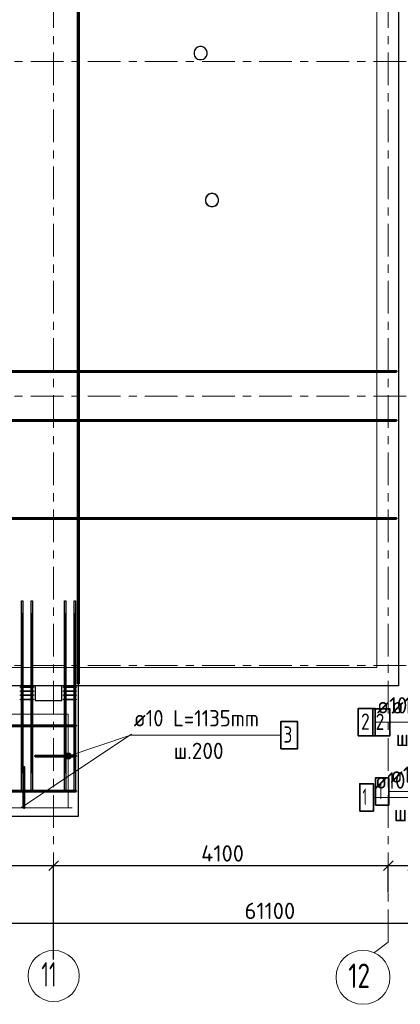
# Model space of a CAD drawing. Header units: metres. Extents: x -38 to 100, y -15 to 21.
# Tile 18 of 246: x 28.03 to 32.7, y -4.15 to 7.91. Entities that reach past the tile are written whole.
import ezdxf

# ---------------------------------------------------------------- set-up
doc = ezdxf.new("R2010")
doc.units = ezdxf.units.M
doc.header["$PDMODE"] = 65
doc.linetypes.add('______11', pattern=[0.5, 0.4, -0.05, 0, -0.05])
doc.linetypes.add('______5', pattern=[1.1, 0.8, -0.1, 0.1, -0.1])
for name, color, linetype, lineweight in [('XR$1$Осевая линия (1)', 7, '______5', 13), ('XR$1$Размерная линия (1)', 7, 'Continuous', 13), ('XR$5$Арм. стержнями верхней зоны', 180, 'Continuous', 35), ('XR$5$Арм. стержнями нижней зоны', 180, 'Continuous', 35), ('XR$5$Арм.стержн. Арматура края', 96, 'Continuous', 35), ('XR$5$Арм.стержн. Хомут', 240, 'Continuous', 35), ('XR$5$Арм.стержн.горизонт. 1', 180, 'Continuous', 35), ('XR$5$Арм.стержн.горизонт. 2', 202, 'Continuous', 35), ('XR$5$Общий слой (1)_1', 7, 'Continuous', 13), ('XR$5$Перекрытие (1)', 7, 'Continuous', 35), ('XR$7$Арм. стержнями верхней зоны', 180, 'Continuous', 35), ('XR$7$Арм. стержнями нижней зоны', 180, 'Continuous', 35), ('XR$7$Общий слой (1)_1', 7, 'Continuous', 13), ('XR$7$Перекрытие (1)', 7, 'Continuous', 35)]:
    doc.layers.add(name, color=color, linetype=linetype, lineweight=lineweight)
doc.styles.add('ISOCPEUR', font='txt')
doc.dimstyles.new('DIMSTYLE_3', dxfattribs={"dimtxt": 0.2, "dimasz": 0.2, "dimexe": 0, "dimexo": 0, "dimgap": 0.1, "dimtad": 2, "dimdec": 0, "dimlfac": 1000, "dimrnd": 5, "dimzin": 12, "dimdsep": 46, "dimtxsty": 'ISOCPEUR', "dimblk1": 'ALL_ML_STRICH', "dimblk2": 'ALL_ML_STRICH', "dimsah": 1, "dimcen": 0, "dimclrd": 7, "dimclre": 256, "dimclrt": 7, "dimadec": 0, "dimazin": 0, "dimtfac": 1, "dimtdec": 0, "dimtix": 1, "dimtmove": 2, "dimatfit": 3, "dimfxl": 0, "dimtzin": 0, "dimlwd": 0, "dimlwe": -3, "dimarcsym": 0})
doc.dimstyles.new('DIMSTYLE_4', dxfattribs={"dimtxt": 0.2, "dimasz": 0.2, "dimexe": 0, "dimexo": 0, "dimgap": 0.1, "dimtad": 0, "dimdec": 0, "dimlfac": 1000, "dimrnd": 5, "dimzin": 12, "dimdsep": 46, "dimtxsty": 'ISOCPEUR', "dimblk1": 'ALL_ML_STRICH', "dimblk2": 'ALL_ML_STRICH', "dimsah": 1, "dimcen": 0, "dimclrd": 7, "dimclre": 256, "dimclrt": 7, "dimadec": 0, "dimazin": 0, "dimtfac": 1, "dimtdec": 0, "dimtix": 1, "dimtmove": 2, "dimatfit": 3, "dimfxl": 0, "dimtvp": 1.2, "dimtzin": 0, "dimlwd": 0, "dimlwe": -3, "dimarcsym": 0})

# ---------------------------------------------------------------- blocks, each defined once
blk = doc.blocks.new('ALL_ML_STRICH')
at = {"color": 0, "linetype": 'ByBlock', "lineweight": -2}
for p, q in [((-1, 0), (0.5, 0)), ((-0.3, -0.3), (0.3, 0.3)), ((0, -0.5), (0, 0.5))]:
    blk.add_line(p, q, dxfattribs=at)
blk = doc.blocks.new('*D11')
at = {"layer": 'DEFPOINTS', "color": 7, "linetype": 'Continuous', "lineweight": 13, "transparency": 33554687}
for p in [(0.5, -3.103), (0.5, -3.156), (61.6, -3.14)]:
    blk.add_point(p, dxfattribs=at)
at = {"layer": 'XR$1$Размерная линия (1)', "color": 9, "linetype": 'Continuous', "lineweight": -2, "true_color": 0xc7c7c7, "transparency": 33554687}
for p, q in [((0.5, -3.123), (0.5, -3.156)), ((61.6, -3.156), (61.6, -3.156))]:
    blk.add_line(p, q, dxfattribs=at)
at = {"layer": 'XR$1$Размерная линия (1)', "color": 7, "linetype": 'Continuous', "lineweight": -2, "transparency": 33554687}
blk.add_line((0.5, -3.156), (61.6, -3.156), dxfattribs=at)
at = {"layer": 'XR$1$Размерная линия (1)', "color": 7, "linetype": 'Continuous', "lineweight": 13, "transparency": 33554687, "xscale": 0.2, "yscale": 0.2, "zscale": 0.2, "rotation": 180}
blk.add_blockref('ALL_ML_STRICH', (0.5, -3.156), dxfattribs=at)
at = {"layer": 'XR$1$Размерная линия (1)', "color": 7, "linetype": 'Continuous', "lineweight": 13, "transparency": 33554687, "xscale": 0.2, "yscale": 0.2, "zscale": 0.2}
blk.add_blockref('ALL_ML_STRICH', (61.6, -3.156), dxfattribs=at)
at = {"layer": 'XR$1$Размерная линия (1)', "color": 7, "linetype": 'Continuous', "lineweight": 13, "transparency": 33554687, "insert": (31.1, -3.006), "char_height": 0.2, "width": 1, "attachment_point": 5, "style": 'ISOCPEUR'}
blk.add_mtext('\\A1;{61100}', dxfattribs=at)
blk = doc.blocks.new('*D17')
at = {"layer": 'DEFPOINTS', "color": 7, "linetype": 'Continuous', "lineweight": 13, "transparency": 33554687}
for p in [(23.95, -2.452), (23.95, -3.521), (28.45, -3.623)]:
    blk.add_point(p, dxfattribs=at)
at = {"layer": 'XR$1$Размерная линия (1)', "color": 9, "linetype": 'Continuous', "lineweight": -2, "true_color": 0xc7c7c7, "transparency": 33554687}
for p, q in [((23.95, -3.501), (23.95, -2.452)), ((28.45, -3.603), (28.45, -2.452))]:
    blk.add_line(p, q, dxfattribs=at)
at = {"layer": 'XR$1$Размерная линия (1)', "color": 7, "linetype": 'Continuous', "lineweight": -2, "transparency": 33554687}
blk.add_line((23.95, -2.452), (28.45, -2.452), dxfattribs=at)
at = {"layer": 'XR$1$Размерная линия (1)', "color": 7, "linetype": 'Continuous', "lineweight": 13, "transparency": 33554687, "xscale": 0.2, "yscale": 0.2, "zscale": 0.2, "rotation": 180}
blk.add_blockref('ALL_ML_STRICH', (23.95, -2.452), dxfattribs=at)
at = {"layer": 'XR$1$Размерная линия (1)', "color": 7, "linetype": 'Continuous', "lineweight": 13, "transparency": 33554687, "xscale": 0.2, "yscale": 0.2, "zscale": 0.2}
blk.add_blockref('ALL_ML_STRICH', (28.45, -2.452), dxfattribs=at)
at = {"layer": 'XR$1$Размерная линия (1)', "color": 7, "linetype": 'Continuous', "lineweight": 13, "transparency": 33554687, "insert": (26.2, -2.302), "char_height": 0.2, "width": 0.8, "attachment_point": 5, "style": 'ISOCPEUR'}
blk.add_mtext('\\A1;{4500}', dxfattribs=at)
blk = doc.blocks.new('*D18')
at = {"layer": 'DEFPOINTS', "color": 7, "linetype": 'Continuous', "lineweight": 13, "transparency": 33554687}
for p in [(28.45, -2.452), (32.55, -2.802), (28.45, -3.623)]:
    blk.add_point(p, dxfattribs=at)
at = {"layer": 'XR$1$Размерная линия (1)', "color": 9, "linetype": 'Continuous', "lineweight": -2, "true_color": 0xc7c7c7, "transparency": 33554687}
for p, q in [((28.45, -3.603), (28.45, -2.452)), ((32.55, -2.782), (32.55, -2.452))]:
    blk.add_line(p, q, dxfattribs=at)
at = {"layer": 'XR$1$Размерная линия (1)', "color": 7, "linetype": 'Continuous', "lineweight": -2, "transparency": 33554687}
blk.add_line((28.45, -2.452), (32.55, -2.452), dxfattribs=at)
at = {"layer": 'XR$1$Размерная линия (1)', "color": 7, "linetype": 'Continuous', "lineweight": 13, "transparency": 33554687, "xscale": 0.2, "yscale": 0.2, "zscale": 0.2, "rotation": 180}
blk.add_blockref('ALL_ML_STRICH', (28.45, -2.452), dxfattribs=at)
at = {"layer": 'XR$1$Размерная линия (1)', "color": 7, "linetype": 'Continuous', "lineweight": 13, "transparency": 33554687, "xscale": 0.2, "yscale": 0.2, "zscale": 0.2}
blk.add_blockref('ALL_ML_STRICH', (32.55, -2.452), dxfattribs=at)
at = {"layer": 'XR$1$Размерная линия (1)', "color": 7, "linetype": 'Continuous', "lineweight": 13, "transparency": 33554687, "insert": (30.52, -2.302), "char_height": 0.2, "width": 0.8, "attachment_point": 5, "style": 'ISOCPEUR'}
blk.add_mtext('\\A1;{4100}', dxfattribs=at)
blk = doc.blocks.new('*D19')
at = {"layer": 'DEFPOINTS', "color": 7, "linetype": 'Continuous', "lineweight": 13, "transparency": 33554687}
for p in [(32.55, -2.452), (32.55, -2.802), (32.85, -2.818)]:
    blk.add_point(p, dxfattribs=at)
at = {"layer": 'XR$1$Размерная линия (1)', "color": 9, "linetype": 'Continuous', "lineweight": -2, "true_color": 0xc7c7c7, "transparency": 33554687}
for p, q in [((32.55, -2.782), (32.55, -2.452)), ((32.85, -2.798), (32.85, -2.452))]:
    blk.add_line(p, q, dxfattribs=at)
at = {"layer": 'XR$1$Размерная линия (1)', "color": 7, "linetype": 'Continuous', "lineweight": -2, "transparency": 33554687}
blk.add_line((32.55, -2.452), (32.85, -2.452), dxfattribs=at)
at = {"layer": 'XR$1$Размерная линия (1)', "color": 7, "linetype": 'Continuous', "lineweight": 13, "transparency": 33554687, "xscale": 0.2, "yscale": 0.2, "zscale": 0.2, "rotation": 180}
blk.add_blockref('ALL_ML_STRICH', (32.55, -2.452), dxfattribs=at)
at = {"layer": 'XR$1$Размерная линия (1)', "color": 7, "linetype": 'Continuous', "lineweight": 13, "transparency": 33554687, "xscale": 0.2, "yscale": 0.2, "zscale": 0.2}
blk.add_blockref('ALL_ML_STRICH', (32.85, -2.452), dxfattribs=at)
at = {"layer": 'XR$1$Размерная линия (1)', "color": 7, "linetype": 'Continuous', "lineweight": 13, "transparency": 33554687, "insert": (33.178, -2.7), "char_height": 0.2, "width": 0.6, "attachment_point": 5, "style": 'ISOCPEUR'}
blk.add_mtext('\\A1;{300}', dxfattribs=at)

msp = doc.modelspace()

# ---------------------------------------------------------------- hatches: boundary and pattern name
at = {"layer": 'XR$5$Арм.стержн. Арматура края', "linetype": 'Continuous', "lineweight": 13, "transparency": 33554687}
for points in [[(28.6219, -1.1463), (28.6013, -1.0852), (28.5928, -1.1023)], [(28.6413, -1.1453), (28.6174, -1.0742), (28.6013, -1.0852)], [(28.6413, -1.1453), (28.6013, -1.0852), (28.6219, -1.1463)], [(28.6574, -1.1343), (28.6368, -1.0732), (28.6174, -1.0742)], [(28.6574, -1.1343), (28.6174, -1.0742), (28.6413, -1.1453)], [(28.6659, -1.1172), (28.6539, -1.0817), (28.6368, -1.0732)], [(28.6659, -1.1172), (28.6368, -1.0732), (28.6574, -1.1343)], [(28.6539, -1.0817), (28.6659, -1.1172), (28.6649, -1.0978)], [(28.6219, -1.1463), (28.5928, -1.1023), (28.6048, -1.1378)], [(28.6048, -1.1378), (28.5928, -1.1023), (28.5938, -1.1217)]]:
    msp.add_hatch(color=7, dxfattribs=at).paths.add_polyline_path(points)

# ---------------------------------------------------------------- linework, layer by layer
at = {"layer": 'XR$1$Осевая линия (1)', "color": 253, "linetype": '______11', "lineweight": 13, "true_color": 0xa0a0a0, "transparency": 33554687}
for p, q in [((32.55, -3.39), (32.55, 19.78)), ((28.45, -3.39), (28.45, 8.92)), ((-2.63, 7.4), (62.6, 7.4)), ((-2.63, 3.3), (62.6, 3.3)), ((-2.63, 0), (62.6, 0)), ((32.3812, -3.5157), (32.55, -3.39))]:
    msp.add_line(p, q, dxfattribs=at)
at = {"layer": 'XR$1$Осевая линия (1)', "color": 7, "linetype": 'Continuous', "lineweight": 13, "transparency": 33554687}
for centre, radius in [((28.4509, -3.8029), 0.3134), ((32.2404, -3.8199), 0.3304)]:
    msp.add_circle(centre, radius, dxfattribs=at)
at = {"layer": 'XR$5$Арм. стержнями верхней зоны', "color": 7, "linetype": 'Continuous', "lineweight": 13, "transparency": 33554687}
msp.add_line((32.39, -0.6945), (33.67, -0.6945), dxfattribs=at)
at = {"layer": 'XR$5$Арм. стержнями верхней зоны', "color": 4, "linetype": 'Continuous', "lineweight": 50, "transparency": 33554687}
for points in [[(28.7575, 11.1952), (28.7575, -0.2248), (28.7475, -0.2248), (28.7475, 11.1952), (28.7575, 11.1952)], [(32.65, 3.5951), (26.8, 3.5951), (26.8, 3.6051), (32.65, 3.6051), (32.65, 3.5951)], [(28.725, -1.5448), (25.425, -1.5448), (25.425, -1.5348), (28.725, -1.5348), (28.725, -1.5448)]]:
    msp.add_lwpolyline(points, dxfattribs=at)
at = {"layer": 'XR$5$Арм. стержнями верхней зоны', "color": 7, "linetype": 'Continuous', "lineweight": 35, "transparency": 33554687}
msp.add_lwpolyline([(32.1833, -0.8612), (32.39, -0.8612), (32.39, -0.5278), (32.1833, -0.5278), (32.1833, -0.8612)], dxfattribs=at)
at = {"layer": 'XR$5$Арм. стержнями нижней зоны', "color": 7, "linetype": 'Continuous', "lineweight": 13, "transparency": 33554687}
msp.add_line((32.3678, -1.6158), (33.6478, -1.6158), dxfattribs=at)
at = {"layer": 'XR$5$Арм. стержнями нижней зоны', "color": 4, "linetype": 'Continuous', "lineweight": 50, "transparency": 33554687}
for points in [[(32.65, 1.7951), (26.8, 1.7951), (26.8, 1.8051), (32.65, 1.8051), (32.65, 1.7951)], [(28.725, -0.7448), (25.425, -0.7448), (25.425, -0.7348), (28.725, -0.7348), (28.725, -0.7448)]]:
    msp.add_lwpolyline(points, dxfattribs=at)
at = {"layer": 'XR$5$Арм. стержнями нижней зоны', "color": 7, "linetype": 'Continuous', "lineweight": 35, "transparency": 33554687}
msp.add_lwpolyline([(32.2011, -1.7825), (32.3678, -1.7825), (32.3678, -1.4492), (32.2011, -1.4492), (32.2011, -1.7825)], dxfattribs=at)
at = {"layer": 'XR$5$Арм.стержн. Арматура края', "color": 7, "linetype": 'Continuous', "lineweight": 13, "transparency": 33554687}
for p, q in [((29.3923, -0.8529), (28.6293, -1.1098)), ((29.3923, -0.8529), (31.2323, -0.8529)), ((28.6174, -1.0742), (28.6174, -1.0742)), ((28.5938, -1.1217), (28.5938, -1.1217)), ((28.6413, -1.1453), (28.6413, -1.1453)), ((28.6649, -1.0978), (28.6649, -1.0978))]:
    msp.add_line(p, q, dxfattribs=at)
at = {"layer": 'XR$5$Арм.стержн. Арматура края', "color": 7, "linetype": 'Continuous', "lineweight": 35, "transparency": 33554687}
msp.add_lwpolyline([(31.2323, -1.0195), (31.439, -1.0195), (31.439, -0.6862), (31.2323, -0.6862), (31.2323, -1.0195)], dxfattribs=at)
at = {"layer": 'XR$5$Арм.стержн. Арматура края', "color": 4, "linetype": 'Continuous', "lineweight": 50, "transparency": 33554687}
for points in [[(28.725, -1.1148), (28.225, -1.1148), (28.225, -1.1048), (28.725, -1.1048), (28.725, -1.1148)], [(28.08, -1.7448), (28.08, -1.2448), (28.09, -1.2448), (28.09, -1.7448), (28.08, -1.7448)]]:
    msp.add_lwpolyline(points, dxfattribs=at)
at = {"layer": 'XR$5$Арм.стержн. Арматура края', "color": 7, "linetype": 'Continuous', "lineweight": 13, "transparency": 33554687}
msp.add_circle((28.6293, -1.1098), 0.0375, dxfattribs=at)
at = {"layer": 'XR$5$Арм.стержн. Хомут', "color": 40, "linetype": 'Continuous', "lineweight": 25, "transparency": 33554687}
for points in [[(28.045, -0.2608), (28.203, -0.2608), (28.203, -0.2688), (28.045, -0.2688), (28.045, -0.2608)], [(28.045, -0.3108), (28.203, -0.3108), (28.203, -0.3188), (28.045, -0.3188), (28.045, -0.3108)], [(28.045, -0.3608), (28.203, -0.3608), (28.203, -0.3688), (28.045, -0.3688), (28.045, -0.3608)], [(28.57, -0.2608), (28.728, -0.2608), (28.728, -0.2688), (28.57, -0.2688), (28.57, -0.2608)], [(28.57, -0.3108), (28.728, -0.3108), (28.728, -0.3188), (28.57, -0.3188), (28.57, -0.3108)], [(28.57, -0.3608), (28.728, -0.3608), (28.728, -0.3688), (28.57, -0.3688), (28.57, -0.3608)], [(28.045, -0.4108), (28.203, -0.4108), (28.203, -0.4188), (28.045, -0.4188), (28.045, -0.4108)], [(28.57, -0.4108), (28.728, -0.4108), (28.728, -0.4188), (28.57, -0.4188), (28.57, -0.4108)]]:
    msp.add_lwpolyline(points, dxfattribs=at)
at = {"layer": 'XR$5$Арм.стержн.горизонт. 1', "color": 7, "linetype": 'Continuous', "lineweight": 25, "transparency": 33554687}
for points in [[(28.074, 0.7902), (28.074, -1.5498), (28.058, -1.5498), (28.058, 0.7902), (28.074, 0.7902)], [(28.192, 0.7902), (28.192, -1.5498), (28.176, -1.5498), (28.176, 0.7902), (28.192, 0.7902)], [(28.599, 0.7902), (28.599, -1.5498), (28.583, -1.5498), (28.583, 0.7902), (28.599, 0.7902)], [(28.717, 0.7902), (28.717, -1.5498), (28.701, -1.5498), (28.701, 0.7902), (28.717, 0.7902)]]:
    msp.add_lwpolyline(points, dxfattribs=at)
at = {"layer": 'XR$5$Арм.стержн.горизонт. 2', "color": 34, "linetype": 'Continuous', "lineweight": 25, "transparency": 33554687}
for points in [[(28.06, -1.3148), (28.06, 0.6352), (28.072, 0.6352), (28.072, -1.3148), (28.06, -1.3148)], [(28.178, -1.3148), (28.178, 0.6352), (28.19, 0.6352), (28.19, -1.3148), (28.178, -1.3148)], [(28.585, -1.3148), (28.585, 0.6352), (28.597, 0.6352), (28.597, -1.3148), (28.585, -1.3148)], [(28.703, -1.3148), (28.703, 0.6352), (28.715, 0.6352), (28.715, -1.3148), (28.703, -1.3148)]]:
    msp.add_lwpolyline(points, dxfattribs=at)
at = {"layer": 'XR$5$Общий слой (1)_1', "color": 7, "linetype": 'Continuous', "lineweight": 13, "transparency": 33554687}
msp.add_line((28.0474, -1.7445), (29.4048, -0.8403), dxfattribs=at)
for points in [[(32.4113, 8.4245), (32.4113, -0.0255), (0.2713, -0.0255)], [(28.6293, -1.7345), (28.6293, -0.5945), (25.5293, -0.5945), (25.5293, -1.7445), (28.6793, -1.7445)]]:
    msp.add_lwpolyline(points, dxfattribs=at)
at = {"layer": 'XR$5$Перекрытие (1)', "color": 7, "linetype": 'Continuous', "lineweight": 25, "transparency": 33554687}
for p, q in [((32.675, 16.6502), (32.675, -0.25)), ((30.3201, 5.7369), (30.3123, 5.7129)), ((30.3123, 5.7129), (30.3123, 5.6876)), ((30.3123, 5.6876), (30.3201, 5.6636)), ((30.3349, 5.7573), (30.3201, 5.7369)), ((30.3553, 5.7721), (30.3349, 5.7573)), ((30.3793, 5.7799), (30.3553, 5.7721)), ((30.4046, 5.7799), (30.3793, 5.7799)), ((30.4286, 5.7721), (30.4046, 5.7799)), ((30.449, 5.7573), (30.4286, 5.7721)), ((30.4638, 5.7369), (30.449, 5.7573)), ((30.4716, 5.7129), (30.4638, 5.7369)), ((30.4638, 5.6636), (30.4716, 5.6876)), ((30.4716, 5.6876), (30.4716, 5.7129)), ((30.3201, 5.6636), (30.3349, 5.6432)), ((30.3349, 5.6432), (30.3553, 5.6284)), ((30.3553, 5.6284), (30.3793, 5.6206)), ((30.3793, 5.6206), (30.4046, 5.6206)), ((30.4046, 5.6206), (30.4286, 5.6284)), ((30.4286, 5.6284), (30.449, 5.6432)), ((30.449, 5.6432), (30.4638, 5.6636)), ((28.225, -0.2499), (28.225, -0.4298)), ((28.55, -0.2499), (28.225, -0.2499)), ((28.55, -0.4298), (28.55, -0.2499)), ((28.75, -0.2499), (28.75, -0.5099)), ((32.675, -0.25), (28.75, -0.2499)), ((28.225, -0.4298), (28.55, -0.4298)), ((28.75, -0.5099), (28.75, -1.8498)), ((28.75, -1.8498), (25.4, -1.8498))]:
    msp.add_line(p, q, dxfattribs=at)
at = {"layer": 'XR$7$Арм. стержнями верхней зоны', "color": 7, "linetype": 'Continuous', "lineweight": 13, "transparency": 33554687}
msp.add_line((32.5686, -0.696), (33.8486, -0.696), dxfattribs=at)
at = {"layer": 'XR$7$Арм. стержнями верхней зоны', "color": 4, "linetype": 'Continuous', "lineweight": 50, "transparency": 33554687}
msp.add_lwpolyline([(32.65, 1.7951), (26.8, 1.7951), (26.8, 1.8051), (32.65, 1.8051), (32.65, 1.7951)], dxfattribs=at)
at = {"layer": 'XR$7$Арм. стержнями верхней зоны', "color": 7, "linetype": 'Continuous', "lineweight": 35, "transparency": 33554687}
msp.add_lwpolyline([(32.3619, -0.8627), (32.5686, -0.8627), (32.5686, -0.5294), (32.3619, -0.5294), (32.3619, -0.8627)], dxfattribs=at)
at = {"layer": 'XR$7$Арм. стержнями нижней зоны', "color": 7, "linetype": 'Continuous', "lineweight": 13, "transparency": 33554687}
msp.add_line((32.5582, -1.5434), (33.8382, -1.5434), dxfattribs=at)
at = {"layer": 'XR$7$Арм. стержнями нижней зоны', "color": 4, "linetype": 'Continuous', "lineweight": 50, "transparency": 33554687}
msp.add_lwpolyline([(32.65, 2.9951), (26.8, 2.9951), (26.8, 3.0051), (32.65, 3.0051), (32.65, 2.9951)], dxfattribs=at)
at = {"layer": 'XR$7$Арм. стержнями нижней зоны', "color": 7, "linetype": 'Continuous', "lineweight": 35, "transparency": 33554687}
msp.add_lwpolyline([(32.3916, -1.7101), (32.5582, -1.7101), (32.5582, -1.3768), (32.3916, -1.3768), (32.3916, -1.7101)], dxfattribs=at)
at = {"layer": 'XR$7$Общий слой (1)_1', "color": 7, "linetype": 'Continuous', "lineweight": 13, "transparency": 33554687}
msp.add_lwpolyline([(32.4113, 8.4245), (32.4113, -0.0255), (0.2713, -0.0255)], dxfattribs=at)
at = {"layer": 'XR$7$Перекрытие (1)', "color": 7, "linetype": 'Continuous', "lineweight": 25, "transparency": 33554687}
for p, q in [((32.675, 16.4002), (32.675, -0.25)), ((30.1782, 7.5369), (30.1704, 7.5129)), ((30.1704, 7.5129), (30.1704, 7.4876)), ((30.1704, 7.4876), (30.1782, 7.4636)), ((30.1931, 7.5573), (30.1782, 7.5369)), ((30.2135, 7.5721), (30.1931, 7.5573)), ((30.2375, 7.5799), (30.2135, 7.5721)), ((30.2627, 7.5799), (30.2375, 7.5799)), ((30.2867, 7.5721), (30.2627, 7.5799)), ((30.3071, 7.5573), (30.2867, 7.5721)), ((30.322, 7.5369), (30.3071, 7.5573)), ((30.3298, 7.5129), (30.322, 7.5369)), ((30.322, 7.4636), (30.3298, 7.4876)), ((30.3298, 7.4876), (30.3298, 7.5129)), ((30.1782, 7.4636), (30.1931, 7.4432)), ((30.1931, 7.4432), (30.2135, 7.4284)), ((30.2135, 7.4284), (30.2375, 7.4206)), ((30.2375, 7.4206), (30.2627, 7.4206)), ((30.2627, 7.4206), (30.2867, 7.4284)), ((30.2867, 7.4284), (30.3071, 7.4432)), ((30.3071, 7.4432), (30.322, 7.4636)), ((30.3171, 5.7369), (30.3093, 5.7129)), ((30.3093, 5.7129), (30.3093, 5.6876)), ((30.3093, 5.6876), (30.3171, 5.6636)), ((30.3319, 5.7573), (30.3171, 5.7369)), ((30.3523, 5.7721), (30.3319, 5.7573)), ((30.3763, 5.7799), (30.3523, 5.7721)), ((30.4016, 5.7799), (30.3763, 5.7799)), ((30.4256, 5.7721), (30.4016, 5.7799)), ((30.446, 5.7573), (30.4256, 5.7721)), ((30.4608, 5.7369), (30.446, 5.7573)), ((30.4686, 5.7129), (30.4608, 5.7369)), ((30.4608, 5.6636), (30.4686, 5.6876)), ((30.4686, 5.6876), (30.4686, 5.7129)), ((30.3171, 5.6636), (30.3319, 5.6432)), ((30.3319, 5.6432), (30.3523, 5.6284)), ((30.3523, 5.6284), (30.3763, 5.6206)), ((30.3763, 5.6206), (30.4016, 5.6206)), ((30.4016, 5.6206), (30.4256, 5.6284)), ((30.4256, 5.6284), (30.446, 5.6432)), ((30.446, 5.6432), (30.4608, 5.6636)), ((32.675, -0.25), (19.55, -0.2498))]:
    msp.add_line(p, q, dxfattribs=at)

# ---------------------------------------------------------------- texts
at = {"layer": 'XR$1$Осевая линия (1)', "color": 7, "linetype": 'Continuous', "lineweight": 13, "transparency": 33554687, "char_height": 0.3, "attachment_point": 7, "style": 'ISOCPEUR'}
for s, insert, width in [('\\W0.62;11', (28.3009, -3.9334), 0.39375), ('\\W0.75;12', (32.0604, -3.9504), 0.472281)]:
    msp.add_mtext(s, dxfattribs=dict(at, insert=insert, width=width))
at = {"layer": 'XR$5$Арм. стержнями верхней зоны', "color": 7, "linetype": 'Continuous', "lineweight": 25, "transparency": 33554687, "char_height": 0.2, "attachment_point": 7, "style": 'ISOCPEUR'}
for s, insert, width in [('\\W0.94;ø10 L=п.м.', (32.41, -0.5878), 1.333221), ('\\W0.78;2', (32.2166, -0.7878), 0.217605), ('\\W0.95;ш.200 ', (32.64, -0.9878), 0.874664)]:
    msp.add_mtext(s, dxfattribs=dict(at, insert=insert, width=width))
at = {"layer": 'XR$5$Арм. стержнями нижней зоны', "color": 7, "linetype": 'Continuous', "lineweight": 25, "transparency": 33554687, "char_height": 0.2, "attachment_point": 7, "style": 'ISOCPEUR'}
for s, insert, width in [('\\W0.94;ø10 L=п.м.', (32.3878, -1.5092), 1.333221), ('\\W0.56;1', (32.2344, -1.7092), 0.155556), ('\\W0.95;ш.200 ', (32.6178, -1.9092), 0.874664)]:
    msp.add_mtext(s, dxfattribs=dict(at, insert=insert, width=width))
at = {"layer": 'XR$5$Арм.стержн. Арматура края', "color": 7, "linetype": 'Continuous', "lineweight": 25, "transparency": 33554687, "char_height": 0.2, "attachment_point": 7, "style": 'ISOCPEUR'}
for s, insert, width in [('\\W0.92;ø10 L=1135mm ', (29.4323, -0.7462), 1.871128), ('\\W0.78;3', (31.2657, -0.9462), 0.217605), ('\\W0.95;ш.200 ', (29.9223, -1.1462), 0.874664)]:
    msp.add_mtext(s, dxfattribs=dict(at, insert=insert, width=width))
at = {"layer": 'XR$7$Арм. стержнями верхней зоны', "color": 7, "linetype": 'Continuous', "lineweight": 25, "transparency": 33554687, "char_height": 0.2, "attachment_point": 7, "style": 'ISOCPEUR'}
for s, insert, width in [('\\W0.94;ø10 L=п.м.', (32.5886, -0.5894), 1.333221), ('\\W0.78;2', (32.3952, -0.7894), 0.217605)]:
    msp.add_mtext(s, dxfattribs=dict(at, insert=insert, width=width))
at = {"layer": 'XR$7$Арм. стержнями нижней зоны', "color": 7, "linetype": 'Continuous', "lineweight": 25, "transparency": 33554687, "char_height": 0.2, "attachment_point": 7, "style": 'ISOCPEUR'}
for s, insert, width in [('\\W0.94;ø10 L=п.м.', (32.5782, -1.4368), 1.333221), ('\\W0.56;1', (32.4249, -1.6368), 0.155556)]:
    msp.add_mtext(s, dxfattribs=dict(at, insert=insert, width=width))

# ---------------------------------------------------------------- dimensions: what is measured, and where the dimension line sits
at = {"layer": 'XR$1$Размерная линия (1)', "color": 7, "linetype": 'Continuous', "lineweight": 13, "transparency": 33554687}
for base, p1, p2, dimstyle, picture, middle in [((28.45, -2.452), (23.95, -3.5008), (28.45, -3.6033), 'DIMSTYLE_3', '*D17', (26.2, -2.302)), ((32.55, -2.452), (28.45, -3.6033), (32.55, -2.7816), 'DIMSTYLE_3', '*D18', (30.52, -2.302)), ((32.85, -2.452), (32.55, -2.7816), (32.85, -2.7982), 'DIMSTYLE_4', '*D19', (33.1784, -2.6996)), ((61.6, -3.1563), (0.5, -3.1233), (61.6, -3.1563), 'DIMSTYLE_3', '*D11', (31.1, -3.0063))]:
    dim = msp.add_linear_dim(base=base, p1=p1, p2=p2, dimstyle=dimstyle, override={"dimpost": '<>', "dimclrd": 7, "dimclre": 9, "dimclrt": 7, "dimlwd": 0, "dimlwe": 65533}, dxfattribs=at)
    dim.commit()
    dim.dimension.update_dxf_attribs({"geometry": picture, "text_midpoint": middle, "dimtype": 160})

doc.saveas('drawing.dxf')
